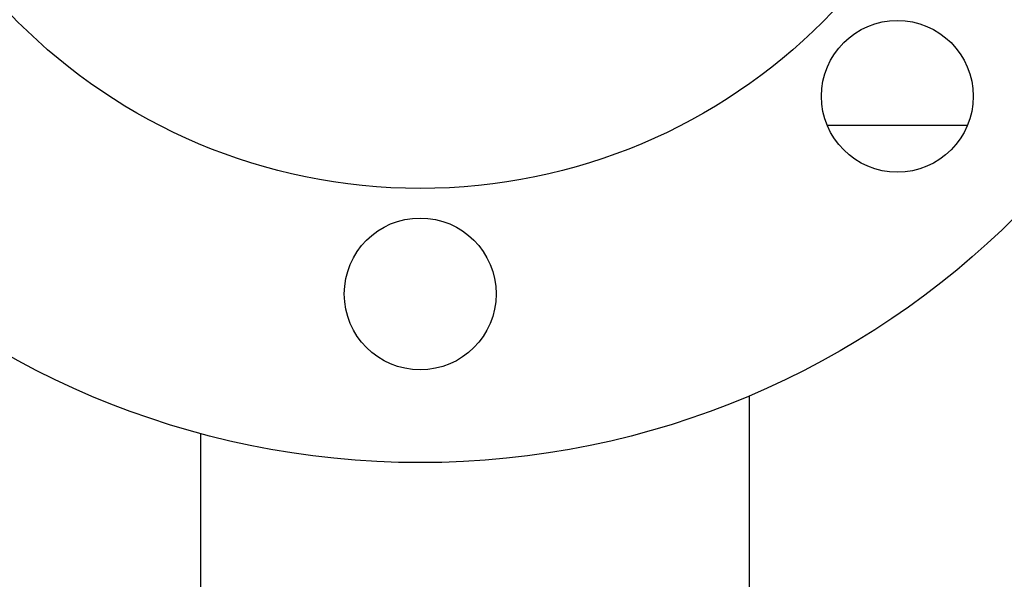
# Model space of a CAD drawing. Header units: inches. Extents: x 0 to 23760, y -13 to 16800.
# Tile 16 of 214: x 3624 to 3741, y 7618 to 7684. Entities that reach past the tile are written whole.
import ezdxf

# ---------------------------------------------------------------- set-up
doc = ezdxf.new("R2010")
doc.units = ezdxf.units.IN
doc.layers.add('254', color=7, linetype='Continuous', true_color=0xffffff)

msp = doc.modelspace()

# ---------------------------------------------------------------- linework, layer by layer
at = {"layer": '254', "color": 2, "linetype": 'Continuous', "lineweight": 25}
for p, q in [((3720.115, 7671.574), (3736.756, 7671.574)), ((3710.869, 7639.485), (3710.869, 7523.79)), ((3645.869, 7566.188), (3645.869, 7634.992))]:
    msp.add_line(p, q, dxfattribs=at)
for centre, radius in [((3671.869, 7731.574), 100), ((3671.869, 7731.574), 67.5), ((3728.438, 7675.005), 9), ((3671.869, 7651.574), 9)]:
    msp.add_circle(centre, radius, dxfattribs=at)

doc.saveas('drawing.dxf')
